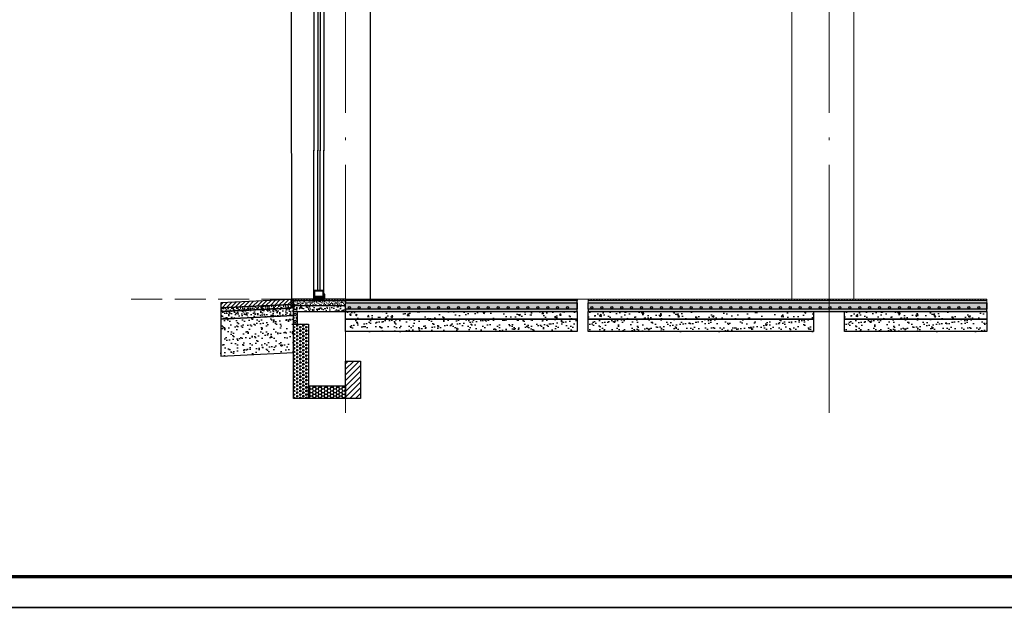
# Model space of a CAD drawing. Extents: x 447288 to 563800, y -194684 to 241749.
# Tile 48 of 91: x 469539 to 477481, y -135402 to -130540. Entities that reach past the tile are written whole.
import ezdxf

# ---------------------------------------------------------------- set-up
doc = ezdxf.new("R2010")
doc.units = 0
doc.header["$LTSCALE"] = 1000
for name, pattern in [('35$0$DASH', [0.35, 0.25, -0.1]), ('DASH', [0.35, 0.25, -0.1]), ('DOTE', [2.42, 2, -0.2, 0.02, -0.2])]:
    doc.linetypes.add(name, pattern=pattern)
doc.layers.get('0').update_dxf_attribs({"lineweight": 20})
for name, color, linetype in [('35$0$A-detl-FINISH', 1, 'Continuous'), ('35$0$A-detl-XH', 8, 'Continuous'), ('35$0$PUB_HATCH', 8, 'Continuous'), ('35$0$保温层', 2, 'Continuous'), ('8$0$PUB_HATCH', 8, 'Continuous'), ('A-ELEV-THIN', 7, 'Continuous'), ('A-ELEV-WIN1', 135, 'Continuous'), ('A-FACE', 7, 'Continuous'), ('A-OVER', 7, 'Continuous'), ('block', 7, 'Continuous'), ('fill', 252, 'Continuous'), ('PUB_HATCH', 8, 'Continuous'), ('PUB_TITLE', 4, 'Continuous'), ('SURFACE', 6, 'Continuous')]:
    doc.layers.add(name, color=color, linetype=linetype)
doc.layers.add('A-ASIS', color=115, linetype='DASH', lineweight=0, plot=False)
doc.layers.add('DOTE', color=10, linetype='DOTE', lineweight=9)
doc.layers.add('防水', color=124, linetype='Continuous', lineweight=0)

# ---------------------------------------------------------------- blocks, each defined once
blk = doc.blocks.new('*U184')
at = {"layer": '35$0$A-detl-XH', "linetype": 'Continuous'}
h = blk.add_hatch(dxfattribs=at)
h.set_pattern_fill('混凝土', color=256, scale=10, style=0)
h.set_pattern_definition([(50, (-48520.765, -34543.11), (71.72602, -6.275213), [7.5, -82.5]), (355, (-48520.765, -34543.11), (-13.87513, 75.21921), [6, -66]), (100.4514, (-48514.79, -34543.63), (57.85094, 68.943954), [6.37402, -70.11421]), (46.1842, (-48520.765, -34523.11), (106.7241, -16.5519), [11.25, -123.75]), (96.6356, (-48511.87, -34524.49), (93.46627, 97.41179), [9.56103, -105.1713]), (351.1842, (-48520.76, -34523.11), (93.4662, 97.41186), [9, -99]), (21, (-48510.765, -34528.11), (59.690705, -40.26189), [7.5, -82.5]), (326, (-48510.765, -34528.11), (24.33153, 72.515005), [6, -66]), (71.4514, (-48505.79, -34531.464), (84.02226, 32.25305), [6.37402, -70.11421]), (37.5, (-48520.765, -34543.11), (1.215986, 33.289385), [0, -65.2, 0, -67, 0, -66.25]), (7.5, (-48520.765, -34543.11), (26.306954, 39.441171), [0, -38.2, 0, -63.7, 0, -25.25]), (327.5, (-48543.065, -34543.11), (53.382244, -2.255487), [0, -25, 0, -78, 0, -103.5]), (317.5, (-48553.065, -34543.11), (58.318617, 10.0105), [0, -32.5, 0, -51.8, 0, -73.5])])
h.paths.add_polyline_path([(-487.8, 100), (2726.8, 100), (2726.8, 50), (-487.8, 50)])
at = {"layer": '35$0$PUB_HATCH'}
h = blk.add_hatch(dxfattribs=at)
h.set_pattern_fill('ANSI31', color=256, scale=10, style=0)
h.set_pattern_definition([(45, (1904.808, 0.005), (-11.22532, 11.22532), [])])
h.paths.add_polyline_path([(-487.8, 130), (2726.8, 130), (2726.8, 120), (-487.8, 120)])
at = {"layer": '8$0$PUB_HATCH'}
h = blk.add_hatch(dxfattribs=at)
h.set_pattern_fill('HONEY', color=252, scale=5)
h.set_pattern_definition([(0, (2726.777, 0), (11.90625, 6.874075), [7.9375, -15.875]), (120, (2726.777, 0), (-11.906249, 6.874077), [7.9375, -15.875]), (60, (2726.777, 0), (1e-06, 13.748152), [-15.875, 7.9375])])
h.paths.add_polyline_path([(2726.8, 50), (-487.8, 50), (-487.8, 30), (2726.8, 30)])
at = {"layer": 'PUB_HATCH', "linetype": 'Continuous'}
h = blk.add_hatch(dxfattribs=at)
h.set_pattern_fill('AR-SAND', color=256, scale=10, style=0)
h.set_pattern_definition([(37.5, (-48520.765, -34533.117), (-0.8000156, 24.470662), [0, -19.304, 0, -21.59, 0, -20.6375]), (7.5, (-48520.765, -34533.117), (22.476164, 35.841255), [0, -10.414, 0, -17.399, 0, -6.6675]), (327.5, (-48536.386, -34533.117), (39.5496185, 0.071859), [0, -6.35, 0, -22.86, 0, -29.845]), (317.5, (-48536.386, -34533.117), (38.177823, 11.146466), [0, -3.175, 0, -14.986, 0, -17.145])])
h.paths.add_polyline_path([(2726.8, 100), (2726.8, 120), (-487.8, 120), (-487.8, 100)])
blk.add_lwpolyline([(-487.8, 130), (2726.8, 130), (2726.8, 120), (-487.8, 120)], close=True)
at = {"linetype": 'Continuous'}
blk.add_lwpolyline([(2726.8, 100), (2726.8, 120), (-487.8, 120), (-487.8, 100)], close=True, dxfattribs=at)
at = {"layer": '35$0$A-detl-FINISH', "linetype": 'Continuous'}
blk.add_line((-462.8, 100), (2726.8, 100), dxfattribs=at)
for centre in [(-457.4, 62), (-377.4, 62), (-297.4, 62), (-217.4, 62), (-137.4, 62), (-57.4, 62), (22.6, 62), (102.6, 62), (182.6, 62), (262.6, 62), (342.6, 62), (422.6, 62), (502.6, 62), (582.6, 62), (662.6, 62), (742.6, 62), (822.6, 62), (902.6, 62), (982.6, 62), (1062.6, 62), (1142.6, 62), (1222.6, 62), (1302.6, 62), (1382.6, 62), (1462.6, 62), (1542.6, 62), (1622.6, 62), (1702.6, 62), (1782.6, 62), (1862.6, 62), (1942.6, 62), (2022.6, 62), (2102.6, 62), (2182.6, 62), (2262.6, 62), (2342.6, 62), (2422.6, 62), (2502.6, 62), (2582.6, 62), (2662.6, 62)]:
    blk.add_circle(centre, 8, dxfattribs=at)
at = {"layer": '35$0$保温层'}
blk.add_lwpolyline([(2726.8, 52), (2726.8, 100)], dxfattribs=at)
at = {"layer": 'A-ELEV-THIN'}
blk.add_lwpolyline([(-487.8, 100), (2726.8, 100), (2726.8, 50), (-487.8, 50)], close=True, dxfattribs=at)
at = {"layer": 'SURFACE', "color": 2}
blk.add_lwpolyline([(2726.8, 50), (-487.8, 50), (-487.8, 30), (2726.8, 30)], close=True, dxfattribs=at)
at = {"layer": '防水', "linetype": '35$0$DASH', "ltscale": 0.15, "const_width": 0.8}
blk.add_lwpolyline([(-487.8, 50), (2726.8, 50)], dxfattribs=at)
blk = doc.blocks.new('A$C5B8A4F07')
at = {"layer": 'A-OVER'}
for p, q in [((3.5, -3), (3.5, -17)), ((10.5, -17), (10.5, -3)), ((17.5, -3), (17.5, -17)), ((24.5, -17), (24.5, -3)), ((31.5, -3), (31.5, -17)), ((38.5, -17), (38.5, -3)), ((45.5, -3), (45.5, -17)), ((52.5, -17), (52.5, -3)), ((59.5, -3), (59.5, -17)), ((66.5, -17), (66.5, -3)), ((73.5, -3), (73.5, -17))]:
    blk.add_line(p, q, dxfattribs=at)
for centre, major_axis, start_param, end_param in [((77, -3), (-3.5, 0), 3.682692, 6.283185), ((0, -17), (-3.5, 0), 1.570796, 3.141593), ((7, -3), (-3.5, 0), 3.141593, 6.283185), ((14, -17), (3.5, 0), 3.141593, 4.712389), ((14, -17), (-3.5, 0), 1.570796, 3.141593), ((21, -3), (-3.5, 0), 3.141593, 6.283185), ((28, -17), (3.5, 0), 3.141593, 4.712389), ((28, -17), (-3.5, 0), 1.570796, 3.141593), ((35, -3), (-3.5, 0), 3.141593, 6.283185), ((42, -17), (3.5, 0), 3.141593, 4.712389), ((42, -17), (-3.5, 0), 1.570796, 3.141593), ((49, -3), (-3.5, 0), 3.141593, 6.283185), ((56, -17), (3.5, 0), 3.141593, 4.712389), ((56, -17), (-3.5, 0), 1.570796, 3.141593), ((63, -3), (-3.5, 0), 3.141593, 6.283185), ((70, -17), (3.5, 0), 3.141593, 4.712389), ((70, -17), (-3.5, 0), 1.570796, 3.141593)]:
    blk.add_ellipse(centre, major_axis=major_axis, ratio=0.857143, start_param=start_param, end_param=end_param, dxfattribs=at)
blk = doc.blocks.new('A$C768061CF')
at = {"layer": '防水'}
h = blk.add_hatch(color=256, dxfattribs=at)
edge = h.paths.add_edge_path()
edge.add_line((5, 0), (5, 70))
edge.add_arc((-4.7, 70.4), 9.7, 298.93047, 357.75032, ccw=False)
edge.add_line((0, 61.9), (0, 0))
edge.add_line((0, 0), (5, 0))
h = blk.add_hatch(color=256, dxfattribs=at)
edge = h.paths.add_edge_path()
edge.add_line((85, 0), (85, 49.4))
edge.add_arc((94.7, 49.8), 9.7, 182.24968, 241.06953)
edge.add_line((90, 41.3), (90, 0))
edge.add_line((90, 0), (85, 0))
at = {"layer": 'A-ELEV-WIN1'}
for points in [[(5, 20), (85, 20), (85, 70), (5, 70)], [(5, 20), (85, 20), (85, 70), (5, 70)], [(10, 25), (80, 25), (80, 65), (10, 65)]]:
    blk.add_lwpolyline(points, close=True, dxfattribs=at)
at = {"layer": 'A-OVER'}
for points in [[(5, 0), (5, 70, -0.262438), (0, 61.9), (0, 0)], [(85, 0), (85, 49.4, 0.262438), (90, 41.3), (90, 0)]]:
    blk.add_lwpolyline(points, format="xyb", close=True, dxfattribs=at)
at = {"layer": 'PUB_HATCH'}
blk.add_line((85, 20), (85, 0), dxfattribs=at)
at = {"layer": 'A-OVER'}
blk.add_blockref('A$C5B8A4F07', (5, 20), dxfattribs=at)
blk = doc.blocks.new('*U231')
blk.add_lwpolyline([(-45, 0), (45, 0)])
at = {"layer": 'A-ELEV-WIN1'}
for p, q in [((-40, 70), (-40, 1201.5)), ((-10, 70), (-10, 1201.5)), ((10, 70), (10, 1201.5)), ((40, 70), (40, 1201.5))]:
    blk.add_line(p, q, dxfattribs=at)
at = {"layer": 'A-OVER'}
blk.add_blockref('A$C768061CF', (-45, 0), dxfattribs=at)
blk = doc.blocks.new('A$C41EA4FEE')
at = {"layer": 'PUB_HATCH'}
h = blk.add_hatch(dxfattribs=at)
h.set_pattern_fill('ANSI37', color=256, scale=8)
h.set_pattern_definition([(45, (-708028.941, 456856.007), (-8.98025612, 8.98025612), []), (135, (-708028.941, 456856.007), (-8.98025612, -8.98025612), [])])
h.paths.add_polyline_path([(-40, -1.7), (-20, 0), (-20, -60), (-40, -61.7)])
h = blk.add_hatch(dxfattribs=at)
h.set_pattern_fill('ANSI37', color=256, scale=8)
h.set_pattern_definition([(45, (-708028.941, 456856.007), (-8.98025612, 8.98025612), []), (135, (-708028.941, 456856.007), (-8.98025612, -8.98025612), [])])
h.paths.add_polyline_path([(-40, -1.7), (-20, 0), (-20, -70.7), (-40, -71.7)])
h = blk.add_hatch(dxfattribs=at)
h.set_pattern_fill('ANSI31', color=256, scale=15, style=0)
h.set_pattern_definition([(45, (-651969.77, -105601.32), (-16.8379802, 16.8379802), [])])
h.paths.add_polyline_path([(-40, -41.7), (-40, -1.7), (-605.8, -29.9), (-605.8, -70)])
h = blk.add_hatch(dxfattribs=at)
h.set_pattern_fill('AR-SAND', color=256, scale=10, style=0)
h.set_pattern_definition([(37.5, (-651969.77, -105601.32), (-0.80001565, 24.47066187), [0, -19.304, 0, -21.59, 0, -20.6375]), (7.5, (-651969.77, -105601.32), (22.4761642, 35.841255), [0, -10.414, 0, -17.399, 0, -6.6675]), (327.5, (-651985.392, -105601.32), (39.5496185, 0.0718592), [0, -6.35, 0, -22.86, 0, -29.845]), (317.5, (-651985.39, -105601.32), (38.1778226, 11.1464662), [0, -3.175, 0, -14.986, 0, -17.145])])
h.paths.add_polyline_path([(-40, -71.7), (-40, -61.7), (-40, -41.7), (-605.8, -70), (-605.8, -100)])
h = blk.add_hatch(dxfattribs=at)
h.set_pattern_fill('混凝土', color=256, scale=10, style=0)
h.set_pattern_definition([(50, (-651969.77, -105601.32), (71.726018, -6.2752135), [7.5, -82.5]), (355, (-651969.77, -105601.32), (-13.875133, 75.219213), [6, -66]), (100.4514, (-651963.793, -105601.84), (57.850938, 68.943954), [6.374019, -70.114211]), (46.1842, (-651969.77, -105581.32), (106.724105, -16.551901), [11.25, -123.75]), (96.6356, (-651960.88, -105582.7), (93.46627, 97.411787), [9.561029, -105.1713]), (351.1842, (-651969.77, -105581.32), (93.466195, 97.41186), [9, -99]), (21, (-651959.77, -105586.32), (59.690705, -40.261889), [7.5, -82.5]), (326, (-651959.77, -105586.32), (24.331533, 72.5150045), [6, -66]), (71.4514, (-651954.796, -105589.675), (84.022263, 32.25305), [6.374019, -70.114211]), (37.5, (-651969.77, -105601.32), (1.2159855, 33.2893854), [0, -65.2, 0, -67, 0, -66.25]), (7.5, (-651969.77, -105601.32), (26.3069537, 39.4411712), [0, -38.2, 0, -63.7, 0, -25.25]), (327.5, (-651992.07, -105601.32), (53.3822436, -2.2554872), [0, -25, 0, -78, 0, -103.5]), (317.5, (-652002.07, -105601.32), (58.318617, 10.0104982), [0, -32.5, 0, -51.8, 0, -73.5])])
h.paths.add_polyline_path([(-20, -130.8), (-20, -70.7), (-605.8, -100), (-605.8, -160.1)])
h = blk.add_hatch(dxfattribs=at)
h.set_pattern_fill('AR-SAND', color=256, scale=30)
h.set_pattern_definition([(37.5, (-651969.77, -105601.32), (-2.400047, 73.4119856), [0, -57.912, 0, -64.77, 0, -61.9125]), (7.5, (-651969.77, -105601.32), (67.428492, 107.523765), [0, -31.242, 0, -52.197, 0, -20.0025]), (327.5, (-652016.634, -105601.32), (118.6488555, 0.215578), [0, -19.05, 0, -68.58, 0, -89.535]), (317.5, (-652016.63, -105601.32), (114.533468, 33.439398), [0, -9.525, 0, -44.958, 0, -51.435])])
h.paths.add_polyline_path([(-20, -130.8), (-605.8, -160.1), (-605.8, -460.5), (-20, -431.2)])
at = {"layer": 'A-FACE', "color": 2}
blk.add_lwpolyline([(-40, -41.7), (-40, -1.7), (-605.8, -29.9), (-605.8, -70)], close=True, dxfattribs=at)
at = {"layer": 'A-OVER'}
for points in [[(-40, -1.7), (-20, 0), (-20, -60), (-40, -61.7)], [(-40, -1.7), (-20, 0), (-20, -70.7), (-40, -71.7)], [(-40, -71.7), (-40, -61.7), (-40, -61.7), (-40, -41.7), (-605.8, -70), (-605.8, -100)], [(-20, -130.8), (-20, -70.7), (-605.8, -100), (-605.8, -160.1)], [(-20, -130.8), (-605.8, -160.1), (-605.8, -460.5), (-20, -431.2)]]:
    blk.add_lwpolyline(points, close=True, dxfattribs=at)
blk = doc.blocks.new('*U140')
at = {"layer": '35$0$A-detl-XH', "linetype": 'Continuous'}
h = blk.add_hatch(dxfattribs=at)
h.set_pattern_fill('混凝土', color=256, scale=10, style=0)
h.set_pattern_definition([(50, (-49866.244, -34543.11), (71.72602, -6.275213), [7.5, -82.5]), (355, (-49866.244, -34543.11), (-13.87513, 75.21921), [6, -66]), (100.4514, (-49860.27, -34543.63), (57.85094, 68.943954), [6.37402, -70.11421]), (46.1842, (-49866.244, -34523.11), (106.7241, -16.5519), [11.25, -123.75]), (96.6356, (-49857.35, -34524.49), (93.46627, 97.41179), [9.56103, -105.1713]), (351.1842, (-49866.24, -34523.11), (93.4662, 97.41186), [9, -99]), (21, (-49856.244, -34528.11), (59.690705, -40.26189), [7.5, -82.5]), (326, (-49856.244, -34528.11), (24.33153, 72.515005), [6, -66]), (71.4514, (-49851.27, -34531.464), (84.02226, 32.25305), [6.37402, -70.11421]), (37.5, (-49866.244, -34543.11), (1.215986, 33.289385), [0, -65.2, 0, -67, 0, -66.25]), (7.5, (-49866.244, -34543.11), (26.306954, 39.441171), [0, -38.2, 0, -63.7, 0, -25.25]), (327.5, (-49888.544, -34543.11), (53.382244, -2.255487), [0, -25, 0, -78, 0, -103.5]), (317.5, (-49898.544, -34543.11), (58.318617, 10.0105), [0, -32.5, 0, -51.8, 0, -73.5])])
h.paths.add_polyline_path([(-487.8, 100), (1381.3, 100), (1381.3, 50), (-487.8, 50)])
at = {"layer": '35$0$PUB_HATCH'}
h = blk.add_hatch(dxfattribs=at)
h.set_pattern_fill('ANSI31', color=256, scale=10, style=0)
h.set_pattern_definition([(45, (559.328, 0.005), (-11.22532, 11.22532), [])])
h.paths.add_polyline_path([(-487.8, 130), (1381.3, 130), (1381.3, 120), (-487.8, 120)])
at = {"layer": '8$0$PUB_HATCH'}
h = blk.add_hatch(dxfattribs=at)
h.set_pattern_fill('HONEY', color=252, scale=5)
h.set_pattern_definition([(0, (1381.297, 0), (11.90625, 6.874075), [7.9375, -15.875]), (120, (1381.297, 0), (-11.906249, 6.874077), [7.9375, -15.875]), (60, (1381.297, 0), (1e-06, 13.748152), [-15.875, 7.9375])])
h.paths.add_polyline_path([(1381.3, 50), (-487.8, 50), (-487.8, 30), (1381.3, 30)])
at = {"layer": 'PUB_HATCH', "linetype": 'Continuous'}
h = blk.add_hatch(dxfattribs=at)
h.set_pattern_fill('AR-SAND', color=256, scale=10, style=0)
h.set_pattern_definition([(37.5, (-49866.244, -34533.117), (-0.8000156, 24.470662), [0, -19.304, 0, -21.59, 0, -20.6375]), (7.5, (-49866.244, -34533.117), (22.476164, 35.841255), [0, -10.414, 0, -17.399, 0, -6.6675]), (327.5, (-49881.865, -34533.117), (39.5496185, 0.071859), [0, -6.35, 0, -22.86, 0, -29.845]), (317.5, (-49881.865, -34533.117), (38.177823, 11.146466), [0, -3.175, 0, -14.986, 0, -17.145])])
h.paths.add_polyline_path([(1381.3, 100), (1381.3, 120), (-487.8, 120), (-487.8, 100)])
blk.add_lwpolyline([(-487.8, 130), (1381.3, 130), (1381.3, 120), (-487.8, 120)], close=True)
at = {"linetype": 'Continuous'}
blk.add_lwpolyline([(1381.3, 100), (1381.3, 120), (-487.8, 120), (-487.8, 100)], close=True, dxfattribs=at)
at = {"layer": '35$0$A-detl-FINISH', "linetype": 'Continuous'}
blk.add_line((-462.8, 100), (1381.3, 100), dxfattribs=at)
for centre in [(-457.4, 62), (-377.4, 62), (-297.4, 62), (-217.4, 62), (-137.4, 62), (-57.4, 62), (22.6, 62), (102.6, 62), (182.6, 62), (262.6, 62), (342.6, 62), (422.6, 62), (502.6, 62), (582.6, 62), (662.6, 62), (742.6, 62), (822.6, 62), (902.6, 62), (982.6, 62), (1062.6, 62), (1142.6, 62), (1222.6, 62), (1302.6, 62)]:
    blk.add_circle(centre, 8, dxfattribs=at)
at = {"layer": '35$0$保温层'}
blk.add_lwpolyline([(1381.3, 52), (1381.3, 100)], dxfattribs=at)
at = {"layer": 'A-ELEV-THIN'}
blk.add_lwpolyline([(-487.8, 100), (1381.3, 100), (1381.3, 50), (-487.8, 50)], close=True, dxfattribs=at)
at = {"layer": 'SURFACE', "color": 2}
blk.add_lwpolyline([(1381.3, 50), (-487.8, 50), (-487.8, 30), (1381.3, 30)], close=True, dxfattribs=at)
at = {"layer": '防水', "linetype": '35$0$DASH', "ltscale": 0.15, "const_width": 0.8}
blk.add_lwpolyline([(-487.8, 50), (1381.3, 50)], dxfattribs=at)
blk = doc.blocks.new('*U167')
at = {"layer": 'PUB_HATCH'}
h = blk.add_hatch(dxfattribs=at)
h.set_pattern_fill('HEX', color=256, scale=10, angle=-90, style=0)
h.set_pattern_definition([(270, (94282.54, 753541.273), (16.49778, -3e-15), [9.525, -19.05]), (30, (94282.54, 753541.273), (-8.24889, 14.2874966), [9.525, -19.05]), (330, (94282.54, 753531.748), (8.24889, 14.2874966), [9.525, -19.05])])
h.paths.add_polyline_path([(0, 0), (0, 100), (30, 100), (30, 0)])
at = {"layer": 'SURFACE'}
blk.add_lwpolyline([(0, 0), (0, 100), (30, 100), (30, 0)], close=True, dxfattribs=at)
blk = doc.blocks.new('GFHJFTYJ')
at = {"layer": '35$0$PUB_HATCH'}
h = blk.add_hatch(dxfattribs=at)
h.set_pattern_fill('ANSI31', color=256, scale=10, style=0)
h.set_pattern_definition([(45, (469.437, 70.004), (-11.2253, 11.2253), [])])
h.paths.add_polyline_path([(-30, 200), (390, 200), (390, 190), (-30, 190)])
at = {"layer": 'fill'}
h = blk.add_hatch(dxfattribs=at)
h.set_pattern_fill('TRIANG', color=256, scale=10, angle=90, style=0)
h.set_pattern_definition([(150, (-896853.264, -37138.29), (-24.74667296, -14.2874949), [14.2875, -14.2875]), (210, (-896853.264, -37138.29), (-2.96e-06, -28.5749949), [14.2875, -14.2875]), (90, (-896865.637, -37145.434), (-24.74667, 14.2875), [14.2875, -14.2875])])
h.paths.add_polyline_path([(-30, 0), (90, 0), (90, -600), (-30, -600)])
at = {"layer": 'PUB_HATCH', "linetype": 'Continuous'}
h = blk.add_hatch(dxfattribs=at)
h.set_pattern_fill('AR-SAND', color=256, scale=10, style=0)
h.set_pattern_definition([(37.5, (-500742.183, 158017.672), (-0.80001565, 24.4706619), [0, -19.304, 0, -21.59, 0, -20.6375]), (7.5, (-500742.183, 158017.672), (22.4761642, 35.841255), [0, -10.414, 0, -17.399, 0, -6.6675]), (327.5, (-500757.804, 158017.672), (39.5496185, 0.0718592), [0, -6.35, 0, -22.86, 0, -29.845]), (317.5, (-500757.804, 158017.672), (38.1778226, 11.1464662), [0, -3.175, 0, -14.986, 0, -17.145])])
h.paths.add_polyline_path([(-30, 190), (390, 190), (390, 150), (-30, 150)])
at = {"layer": 'PUB_HATCH'}
h = blk.add_hatch(dxfattribs=at)
h.set_pattern_fill('混凝土', color=256, scale=10)
h.set_pattern_definition([(50, (-642850.165, 51604.91), (71.726018, -6.2752135), [7.5, -82.5]), (355, (-642850.165, 51604.91), (-13.875133, 75.219213), [6, -66]), (100.4514, (-642844.19, 51604.39), (57.850938, 68.943954), [6.374019, -70.114211]), (46.1842, (-642850.165, 51624.91), (106.724105, -16.551901), [11.25, -123.75]), (96.6356, (-642841.27, 51623.53), (93.46627, 97.411787), [9.561029, -105.1713]), (351.1842, (-642850.17, 51624.91), (93.466195, 97.41186), [9, -99]), (21, (-642840.165, 51619.91), (59.690705, -40.261889), [7.5, -82.5]), (326, (-642840.165, 51619.91), (24.331533, 72.5150045), [6, -66]), (71.4514, (-642835.19, 51616.555), (84.022263, 32.25305), [6.374019, -70.114211]), (37.5, (-642850.165, 51604.91), (1.2159855, 33.2893854), [0, -65.2, 0, -67, 0, -66.25]), (7.5, (-642850.165, 51604.91), (26.3069537, 39.4411712), [0, -38.2, 0, -63.7, 0, -25.25]), (327.5, (-642872.465, 51604.91), (53.3822436, -2.2554872), [0, -25, 0, -78, 0, -103.5]), (317.5, (-642882.465, 51604.91), (58.318617, 10.0104982), [0, -32.5, 0, -51.8, 0, -73.5])])
h.paths.add_polyline_path([(-30, 100), (390, 100), (390, 150), (-30, 150)])
h = blk.add_hatch(dxfattribs=at)
h.set_pattern_fill('混凝土', color=256, scale=20)
h.set_pattern_definition([(50, (-703909, 457075.99), (143.452037, -12.550427), [15, -165]), (355, (-703909, 457075.99), (-27.750267, 150.438427), [12, -132]), (100.4514, (-703897.04, 457074.95), (115.701876, 137.887908), [12.748038, -140.228422]), (46.1842, (-703909, 457116), (213.44821, -33.103803), [22.5, -247.5]), (96.6356, (-703891.2, 457113.23), (186.93254, 194.823574), [19.12206, -210.3426]), (351.1842, (-703909, 457116), (186.93239, 194.82372), [18, -198]), (21, (-703889, 457105.99), (119.38141, -80.523778), [15, -165]), (326, (-703889, 457105.99), (48.663066, 145.03001), [12, -132]), (71.4514, (-703879.05, 457099.28), (168.044526, 64.5061), [12.748038, -140.228422]), (37.5, (-703908.997, 457075.99), (2.431971, 66.5787708), [0, -130.4, 0, -134, 0, -132.5]), (7.5, (-703909, 457075.99), (52.6139075, 78.8823424), [0, -76.4, 0, -127.4, 0, -50.5]), (327.5, (-703953.597, 457075.99), (106.7644872, -4.5109743), [0, -50, 0, -156, 0, -207]), (317.5, (-703973.6, 457075.99), (116.637234, 20.020996), [0, -65, 0, -103.6, 0, -147])])
h.paths.add_polyline_path([(390, 100), (2259.1, 100), (2259.1, 40), (390, 40)])
h = blk.add_hatch(dxfattribs=at)
h.set_pattern_fill('AR-SAND', color=256, scale=30)
h.set_pattern_definition([(37.5, (-3445827.996, -2012815.08), (-2.4000469, 73.4119856), [0, -57.912, 0, -64.77, 0, -61.9125]), (7.5, (-3445828, -2012815.08), (67.4284925, 107.523765), [0, -31.242, 0, -52.197, 0, -20.0025]), (327.5, (-3445874.86, -2012815.08), (118.6488555, 0.2155777), [0, -19.05, 0, -68.58, 0, -89.535]), (317.5, (-3445874.86, -2012815.08), (114.533468, 33.4393985), [0, -9.525, 0, -44.958, 0, -51.435])])
h.paths.add_polyline_path([(390, 40), (2259.1, 40), (2259.1, -60), (390, -60)])
h = blk.add_hatch(dxfattribs=at)
h.set_pattern_fill('ANSI31', color=256, scale=20)
h.set_pattern_definition([(45, (-530285.133, -69229.045), (-22.4506403, 22.4506403), [])])
h.paths.add_polyline_path([(390, -600), (510, -600), (510, -300), (390, -300)])
h = blk.add_hatch(dxfattribs=at)
h.set_pattern_fill('HONEY', color=256, scale=10)
h.set_pattern_definition([(0, (-684545.391, -170749.523), (23.8125, 13.74815), [15.875, -31.75]), (120, (-684545.391, -170749.523), (-23.81249716, 13.74815493), [15.875, -31.75]), (60, (-684545.391, -170749.523), (2.84e-06, 27.49630493), [-31.75, 15.875])])
h.paths.add_polyline_path([(90, -500), (390, -500), (390, -600), (90, -600)])
at = {"color": 0}
blk.add_line((590, 200), (590, 2600), dxfattribs=at)
at = {"layer": 'A-ELEV-THIN'}
blk.add_lwpolyline([(-44.9, 200), (-45, 2555)], dxfattribs=at)
at = {"layer": 'A-ELEV-THIN', "elevation": -500}
blk.add_lwpolyline([(390, 40), (2259.1, 40), (2259.1, -60), (390, -60)], close=True, dxfattribs=at)
at = {"layer": 'A-ELEV-THIN'}
for points in [[(510, -600), (390, -600), (390, -300), (510, -300)], [(90, -500), (390, -500), (390, -600), (90, -600)]]:
    blk.add_lwpolyline(points, close=True, dxfattribs=at)
at = {"layer": 'A-OVER', "elevation": -500}
for points in [[(-30, 190), (390, 190)], [(-30, 150), (390, 150)]]:
    blk.add_lwpolyline(points, dxfattribs=at)
at = {"layer": 'block', "ltscale": 0.3, "elevation": -500}
blk.add_lwpolyline([(-30, 100), (390, 100), (390, 200), (-30, 200)], close=True, dxfattribs=at)
at = {"layer": 'DOTE'}
blk.add_line((390, -716.1), (390, 5600), dxfattribs=at)
at = {"layer": 'SURFACE'}
blk.add_lwpolyline([(245, 200), (-45, 200)], dxfattribs=at)
at = {"layer": 'SURFACE', "elevation": -500}
blk.add_lwpolyline([(390, 100), (2259.1, 100), (2259.1, 40), (390, 40)], close=True, dxfattribs=at)
at = {"layer": 'SURFACE'}
blk.add_lwpolyline([(-30, 0), (90, 0), (90, -600), (-30, -600)], close=True, dxfattribs=at)
at = {"layer": '防水', "linetype": '35$0$DASH', "ltscale": 0.15, "const_width": 1.5}
blk.add_lwpolyline([(390, 100), (2259.1, 100)], dxfattribs=at)
at = {"ltscale": 0.3}
blk.add_blockref('A$C41EA4FEE', (-10, 200, -500), dxfattribs=at)
for name, p in [('*U140', (877.8, 70)), ('*U167', (-30, 0))]:
    blk.add_blockref(name, p)
at = {"layer": 'A-OVER', "xscale": -1, "rotation": 180}
blk.add_blockref('*U231', (175, 2600), dxfattribs=at)
at = {"layer": 'A-OVER'}
blk.add_blockref('*U231', (175, 200), dxfattribs=at)

msp = doc.modelspace()

# ---------------------------------------------------------------- hatches: boundary and pattern name
at = {"layer": 'PUB_HATCH'}
h = msp.add_hatch(dxfattribs=at)
h.set_pattern_fill('混凝土', color=256, scale=20)
h.set_pattern_definition([(50, (-230174.19, 324080.83), (143.452037, -12.550427), [15, -165]), (355, (-230174.19, 324080.83), (-27.750267, 150.438427), [12, -132]), (100.4514, (-230162.24, 324079.78), (115.701876, 137.887908), [12.748038, -140.228422]), (46.1842, (-230174.2, 324120.83), (213.44821, -33.103803), [22.5, -247.5]), (96.6356, (-230156.4, 324118.07), (186.93254, 194.823574), [19.12206, -210.3426]), (351.1842, (-230174.2, 324120.83), (186.93239, 194.82372), [18, -198]), (21, (-230154.19, 324110.83), (119.38141, -80.523778), [15, -165]), (326, (-230154.19, 324110.83), (48.663066, 145.03001), [12, -132]), (71.4514, (-230144.24, 324104.12), (168.044526, 64.5061), [12.748038, -140.228422]), (37.5, (-230174.19, 324080.83), (2.431971, 66.5787708), [0, -130.4, 0, -134, 0, -132.5]), (7.5, (-230174.19, 324080.83), (52.6139075, 78.8823424), [0, -76.4, 0, -127.4, 0, -50.5]), (327.5, (-230218.79, 324080.83), (106.7644872, -4.5109743), [0, -50, 0, -156, 0, -207]), (317.5, (-230238.79, 324080.83), (116.637234, 20.020996), [0, -65, 0, -103.6, 0, -147])])
h.paths.add_polyline_path([(474124.8, -132895.2), (475943, -132895.2), (475943, -132955.2), (474124.8, -132955.2)])
h = msp.add_hatch(dxfattribs=at)
h.set_pattern_fill('混凝土', color=256, scale=20)
h.set_pattern_definition([(50, (-228106.03, 324080.83), (143.452037, -12.550427), [15, -165]), (355, (-228106.03, 324080.83), (-27.750267, 150.438427), [12, -132]), (100.4514, (-228094.08, 324079.78), (115.701876, 137.887908), [12.748038, -140.228422]), (46.1842, (-228106.03, 324120.83), (213.44821, -33.103803), [22.5, -247.5]), (96.6356, (-228088.25, 324118.07), (186.93254, 194.823574), [19.12206, -210.3426]), (351.1842, (-228106.03, 324120.83), (186.93239, 194.82372), [18, -198]), (21, (-228086.03, 324110.83), (119.38141, -80.523778), [15, -165]), (326, (-228086.03, 324110.83), (48.663066, 145.03001), [12, -132]), (71.4514, (-228076.08, 324104.12), (168.044526, 64.5061), [12.748038, -140.228422]), (37.5, (-228106.033, 324080.83), (2.431971, 66.5787708), [0, -130.4, 0, -134, 0, -132.5]), (7.5, (-228106.03, 324080.83), (52.6139075, 78.8823424), [0, -76.4, 0, -127.4, 0, -50.5]), (327.5, (-228150.633, 324080.83), (106.7644872, -4.5109743), [0, -50, 0, -156, 0, -207]), (317.5, (-228170.63, 324080.83), (116.637234, 20.020996), [0, -65, 0, -103.6, 0, -147])])
h.paths.add_polyline_path([(476193, -132895.2), (477339.4, -132895.2), (477339.4, -132955.2), (476193, -132955.2)])
h = msp.add_hatch(dxfattribs=at)
h.set_pattern_fill('AR-SAND', color=256, scale=30)
h.set_pattern_definition([(37.5, (-2972093.19, -2145810.244), (-2.4000469, 73.4119856), [0, -57.912, 0, -64.77, 0, -61.9125]), (7.5, (-2972093.19, -2145810.24), (67.4284925, 107.523765), [0, -31.242, 0, -52.197, 0, -20.0025]), (327.5, (-2972140.054, -2145810.244), (118.6488555, 0.2155777), [0, -19.05, 0, -68.58, 0, -89.535]), (317.5, (-2972140.05, -2145810.24), (114.533468, 33.4393985), [0, -9.525, 0, -44.958, 0, -51.435])])
h.paths.add_polyline_path([(474124.8, -132955.2), (475943, -132955.2), (475943, -133055.2), (474124.8, -133055.2)])
h = msp.add_hatch(dxfattribs=at)
h.set_pattern_fill('AR-SAND', color=256, scale=30)
h.set_pattern_definition([(37.5, (-2970025.03, -2145810.244), (-2.4000469, 73.4119856), [0, -57.912, 0, -64.77, 0, -61.9125]), (7.5, (-2970025.03, -2145810.24), (67.4284925, 107.523765), [0, -31.242, 0, -52.197, 0, -20.0025]), (327.5, (-2970071.895, -2145810.244), (118.6488555, 0.2155777), [0, -19.05, 0, -68.58, 0, -89.535]), (317.5, (-2970071.9, -2145810.24), (114.533468, 33.4393985), [0, -9.525, 0, -44.958, 0, -51.435])])
h.paths.add_polyline_path([(476193, -132955.2), (477339.4, -132955.2), (477339.4, -133055.2), (476193, -133055.2)])

# ---------------------------------------------------------------- linework, layer by layer
at = {"color": 0}
for p, q in [((476268, -132795.2), (476268, -129095.2)), ((475768, -132795.2), (475768, -129315.2))]:
    msp.add_line(p, q, dxfattribs=at)
at = {"layer": 'A-ASIS'}
msp.add_lwpolyline([(477339.4, -132795.2), (470376.5, -132795.2)], dxfattribs=at)
at = {"layer": 'A-ELEV-THIN'}
for points in [[(474124.8, -132955.2), (475943, -132955.2), (475943, -133055.2), (474124.8, -133055.2)], [(476193, -132955.2), (477339.4, -132955.2), (477339.4, -133055.2), (476193, -133055.2)]]:
    msp.add_lwpolyline(points, close=True, dxfattribs=at)
at = {"layer": 'DOTE'}
msp.add_line((476068, -133711.2), (476068, -123795.2), dxfattribs=at)
at = {"layer": 'PUB_TITLE'}
for points in [[(462373.2, -135283.7), (483398.2, -135283.7), (483398.2, -120433.7), (462373.2, -120433.7)], [(462373.2, -150133.7), (483398.2, -150133.7), (483398.2, -135283.7), (462373.2, -135283.7)]]:
    msp.add_lwpolyline(points, close=True, dxfattribs=at)
at = {"layer": 'PUB_TITLE', "const_width": 25}
msp.add_lwpolyline([(462998.2, -135033.7), (483148.2, -135033.7), (483148.2, -120683.7), (462998.2, -120683.7)], close=True, dxfattribs=at)
at = {"layer": 'SURFACE'}
for points in [[(474124.8, -132895.2), (475943, -132895.2), (475943, -132955.2), (474124.8, -132955.2)], [(476193, -132895.2), (477339.4, -132895.2), (477339.4, -132955.2), (476193, -132955.2)]]:
    msp.add_lwpolyline(points, close=True, dxfattribs=at)
at = {"layer": '防水', "linetype": '35$0$DASH', "ltscale": 0.15, "const_width": 1.5}
msp.add_lwpolyline([(474124.8, -132895.2), (477339.4, -132895.2)], dxfattribs=at)

# ---------------------------------------------------------------- block references
msp.add_blockref('*U184', (474612.6, -132925.2))
at = {"layer": 'A-OVER'}
msp.add_blockref('GFHJFTYJ', (471778, -132995.2), dxfattribs=at)

doc.saveas('drawing.dxf')
